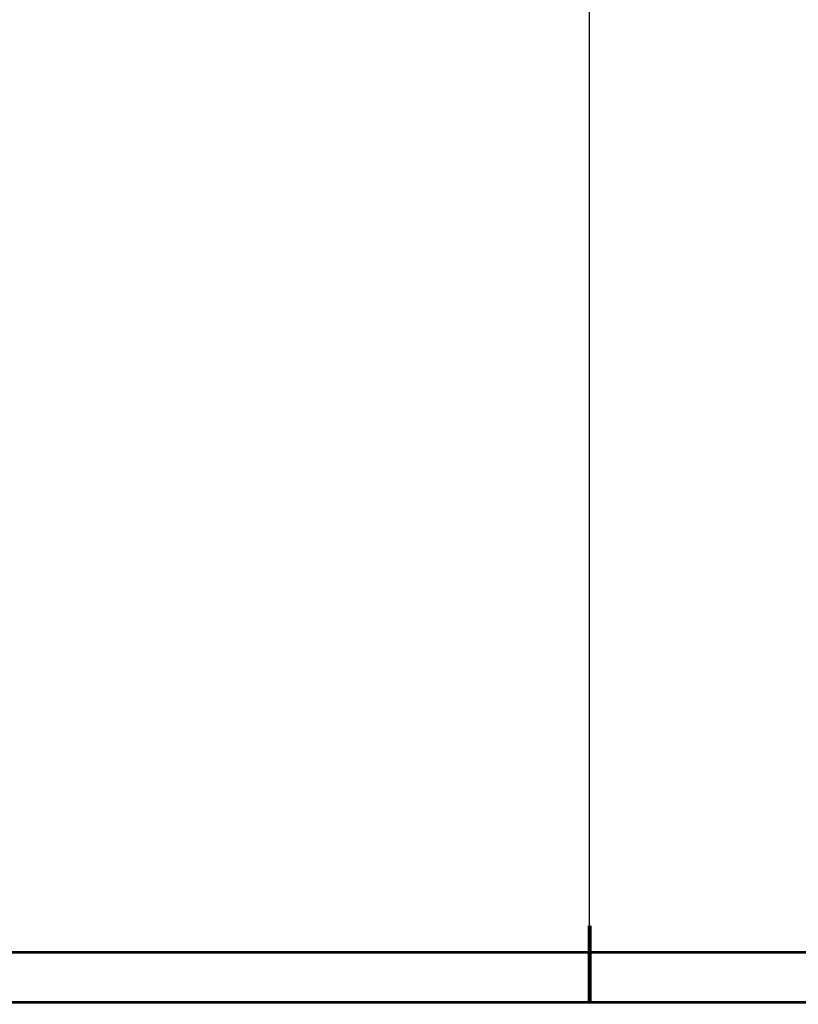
# Paper-space layout 'Layout1' of a CAD drawing. Extents: x -2 to 1033, y -36 to 596.
# Tile 22 of 60: x 557 to 658, y 0 to 128. Entities that reach past the tile are written whole.
import ezdxf
from ezdxf.enums import TextEntityAlignment as Align

# ---------------------------------------------------------------- set-up
doc = ezdxf.new("R2010")
doc.units = 0
doc.layers.get('DEFPOINTS').update_dxf_attribs({"color": 132, "linetype": 'CONTINUOUS'})
doc.layers.add('RAMECEK_HP', color=251, linetype='CONTINUOUS')
doc.styles.add('ROMANS', font='romans.shx', dxfattribs={"width": 0.8})

# ---------------------------------------------------------------- blocks, each defined once
blk = doc.blocks.new('*U6')
at = {"layer": 'DEFPOINTS'}
blk.add_lwpolyline([(841, 0), (631, 0), (631, 297), (841, 297)], close=True, dxfattribs=at)
at = {"layer": 'RAMECEK_HP', "lineweight": 35, "const_width": 0.35}
for points in [[(0, 594), (0, 0), (841, 0), (841, 594)], [(6.5, 587.5), (6.5, 6.5), (834.5, 6.5), (834.5, 587.5)]]:
    blk.add_lwpolyline(points, close=True, dxfattribs=at)
at = {"layer": 'RAMECEK_HP', "lineweight": 50, "const_width": 0.5}
blk.add_lwpolyline([(631, 0), (631, 10)], dxfattribs=at)
blk.add_lwpolyline([(631, 0), (631, 10)], dxfattribs=at)
at = {"layer": 'DEFPOINTS', "style": 'ROMANS', "width": 0.8}
blk.add_attdef('TISK', text='', height=10, dxfattribs=at).set_placement((841, -33), align=Align.RIGHT)

psp = doc.layouts.get("Layout1")

# ---------------------------------------------------------------- block references
at = {"layer": 'RAMECEK_HP'}
psp.add_blockref('*U6', (0, 0), dxfattribs=at)

doc.saveas('drawing.dxf')
